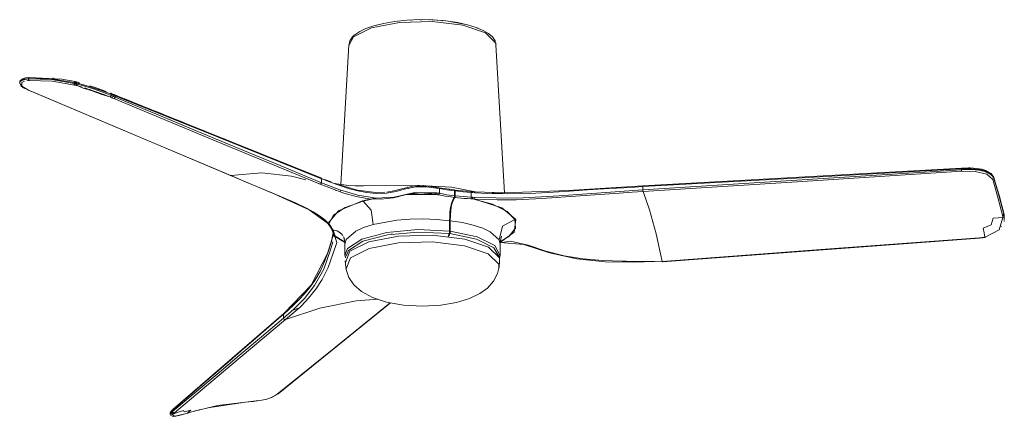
# Model space of a CAD drawing. Header units: millimetres. Extents: x 5898 to 10071, y 1372 to 7072.
# Tile 3 of 5: x 7680 to 8441, y 3897 to 4203. Entities that reach past the tile are written whole.
import ezdxf

# ---------------------------------------------------------------- set-up
doc = ezdxf.new("R2010")
doc.units = ezdxf.units.MM
doc.layers.add('Aparatos eléctricos', color=7, linetype='Continuous', lineweight=9)

# ---------------------------------------------------------------- blocks, each defined once
blk = doc.blocks.new('33832 - 33832 MINI PUNT TUB S White fan with DC motor-698884-00 Isometrico PDF')
at = {"color": 254, "lineweight": 9, "true_color": 0xcccccc}
for p, q in [((1770.93, 4154.97), (1770.93, 4154.52)), ((1777.77, 4157.61), (1772.88, 4156.65)), ((1778.26, 4156.39), (1776.34, 4156.19)), ((1777.77, 4157.61), (1777.77, 4158.05)), ((1777.77, 4157.61), (1777.86, 4156.86)), ((1777.86, 4156.86), (1778.26, 4156.39)), ((1796.47, 4158.31), (1797.17, 4158.24)), ((1812.93, 4154.1), (1812.93, 4154.77)), ((1813.58, 4153.96), (1813.55, 4153.21)), ((1813.58, 4154.64), (1813.58, 4153.96)), ((1813.79, 4155.5), (1813.86, 4155.48)), ((1814.69, 4154.39), (1814.69, 4153.7)), ((1771.73, 4153.35), (1771.94, 4153.14)), ((1777.16, 4149.15), (1777.34, 4149.04)), ((1777.34, 4149.04), (1933.69, 4082.87)), ((1777.34, 4149.04), (1777.69, 4149)), ((1813.55, 4153.21), (1813.9, 4152.75)), ((1815.34, 4152.4), (1819.15, 4151.33)), ((1821.14, 4150.71), (1823.33, 4149.99)), ((1824.47, 4149.61), (1827.77, 4148.48)), ((1824.71, 4151.66), (1831.62, 4149.41)), ((1827.77, 4148.47), (1836.62, 4145.22)), ((1833.58, 4145.91), (1830.53, 4147.1)), ((1831.71, 4149.39), (1832.58, 4149.09)), ((1841.18, 4146.52), (1841.34, 4146.47)), ((1841.29, 4146.49), (1841.27, 4146.5)), ((1841.31, 4146.48), (1841.29, 4146.49)), ((1841.36, 4146.46), (1842.77, 4145.9)), ((1836.95, 4145.09), (1839.05, 4144.27)), ((1838.92, 4145.86), (1841.54, 4144.86)), ((1839.29, 4144.17), (1840.46, 4143.7)), ((1841.59, 4145.81), (1841.59, 4144.84)), ((1842.76, 4145.91), (1842.77, 4145.9)), ((1842.77, 4145.9), (1844.27, 4145.31)), ((1843.12, 4145.2), (1843.12, 4144.21)), ((1843.52, 4145.61), (1843.9, 4145.45)), ((1844.25, 4145.31), (1844.27, 4145.31)), ((1844.27, 4145.31), (2003.7, 4081.04)), ((1846.25, 4144.51), (1844.35, 4145.27)), ((1844.67, 4144.59), (1844.67, 4143.58)), ((1849.32, 4143.27), (1849.22, 4143.31)), ((1858.25, 4139.67), (1852.25, 4142.09)), ((1872.49, 4133.93), (1869.09, 4135.3)), ((1898.21, 4123.56), (1892.22, 4125.98)), ((1914.17, 4117.13), (1910.18, 4118.74)), ((1924.14, 4113.11), (1922.15, 4113.92)), ((1930.12, 4110.7), (1926.13, 4112.31)), ((1956, 4100.27), (1950.03, 4102.68)), ((1963.95, 4097.06), (1961.97, 4097.86)), ((1969.92, 4094.66), (1965.94, 4096.26)), ((1981.84, 4089.85), (1977.07, 4091.78)), ((1995.74, 4084.25), (1989.79, 4086.65)), ((2498.73, 4088.6), (2252.49, 4074.93)), ((2498.63, 4087.92), (2498.64, 4088.21)), ((2498.63, 4087.36), (2498.68, 4086.62)), ((2498.64, 4088.21), (2498.66, 4088.43)), ((2506.32, 4088.02), (2498.65, 4087.92)), ((2498.65, 4087.37), (2498.65, 4087.92)), ((2506.28, 4087.51), (2498.65, 4087.37)), ((2498.66, 4088.43), (2498.69, 4088.56)), ((2498.68, 4086.62), (2498.79, 4086.11)), ((2498.69, 4088.56), (2498.73, 4088.6)), ((2498.73, 4088.6), (2498.74, 4088.59)), ((2509.14, 4086.08), (2498.79, 4086.11)), ((2503.91, 4088.71), (2505.03, 4088.69)), ((2512.09, 4087.01), (2506.28, 4087.51)), ((2512.15, 4087.47), (2506.32, 4088.02)), ((2518.12, 4083.98), (2509.14, 4086.08)), ((2516.78, 4086.37), (2512.15, 4087.47)), ((1934.05, 4082.84), (1933.52, 4082.98)), ((2003.77, 4081.01), (2003.68, 4081.04)), ((2003.69, 4081.04), (2003.85, 4080.98)), ((2003.87, 4080.97), (2003.87, 4080.97)), ((2003.93, 4080.94), (2004.26, 4080.25)), ((2004.1, 4080.32), (2004.1, 4077.28)), ((2004.26, 4080.25), (2011.65, 4077.37)), ((2006.52, 4079.91), (2011.5, 4077.99)), ((2522.7, 4079.68), (2518.13, 4083.98)), ((2522.04, 4083.1), (2520.86, 4084.02)), ((2521.4, 4083.95), (2521.58, 4083.74)), ((2523.66, 4081.31), (2531.24, 4053.8)), ((2523.7, 4081.05), (2523.66, 4081.31)), ((2523.71, 4080.61), (2523.71, 4081.05)), ((2001.6, 4076.63), (2002.96, 4076.14)), ((2015.51, 4071.22), (2014.63, 4071.47)), ((2070.61, 4073.74), (2070.81, 4073.75)), ((2071.23, 4072.91), (2071.09, 4072.9)), ((2074.16, 4073.57), (2074.53, 4073.59)), ((2075.62, 4073.95), (2075.84, 4073.95)), ((2082.68, 4075.1), (2092.5, 4073.87)), ((2092.5, 4073.87), (2092.31, 4073.83)), ((2092.5, 4073.87), (2094.89, 4073.44)), ((2094.76, 4073.42), (2094.89, 4073.44)), ((2094.89, 4073.44), (2106.76, 4071.71)), ((2095.19, 4069.1), (2095.19, 4072.75)), ((2102.87, 4072.33), (2102.98, 4072.14)), ((2103.44, 4072.08), (2103.33, 4072.27)), ((2107.11, 4071.6), (2106.94, 4071.46)), ((2107, 4071.02), (2107, 4067.13)), ((2107.47, 4067.08), (2107.47, 4070.96)), ((2119.61, 4070.42), (2119.54, 4070.37)), ((2119.61, 4070.42), (2122.32, 4070.22)), ((2122.32, 4070.22), (2122.25, 4070.17)), ((2252.43, 4074.26), (2252.43, 4074.54)), ((2252.43, 4071.69), (2252.43, 4074.26)), ((2252.49, 4074.93), (2252.5, 4074.93)), ((2036.28, 4063.15), (2046.12, 4065.36)), ((2069.32, 4068.29), (2092.24, 4068.33)), ((2093.73, 4068.05), (2094.06, 4068.53)), ((2094.06, 4068.53), (2094.21, 4069.28)), ((2119.78, 4066.09), (2119.77, 4069.74)), ((2135.92, 4069.49), (2144.1, 4069.33)), ((2527.99, 4066.66), (2531.25, 4053.63)), ((2062.23, 4048.22), (2044.13, 4044.92)), ((2072.32, 4049.03), (2062.23, 4048.22)), ((2082.71, 4049.24), (2072.32, 4049.03)), ((2093.08, 4048.85), (2082.71, 4049.24)), ((2103.13, 4047.86), (2093.08, 4048.85)), ((2103.13, 4039.83), (2103.13, 4047.86)), ((2103.6, 4039.78), (2103.59, 4047.81)), ((2112.96, 4046.41), (2103.59, 4047.81)), ((2531.2, 4050.47), (2531.29, 4050.53)), ((2531.25, 4053.63), (2531.24, 4053.8)), ((2531.26, 4052.95), (2531.25, 4053.63)), ((2531.29, 4050.53), (2531.61, 4051.07)), ((2531.38, 4053.06), (2531.38, 4052.38)), ((2531.57, 4052.08), (2531.57, 4051.38)), ((2531.61, 4051.06), (2531.6, 4048.12)), ((2531.64, 4050.85), (2531.68, 4050.63)), ((2531.68, 4050.63), (2531.65, 4049.4)), ((2531.69, 4049.63), (2531.69, 4050.39)), ((2009.06, 4045.82), (2008.57, 4046.35)), ((2008.61, 4046.31), (2009.28, 4046.1)), ((2009.37, 4045.47), (2009.06, 4045.82)), ((2009.12, 4045.76), (2009.79, 4045.55)), ((2009.37, 4045.47), (2012.14, 4041.3)), ((2013.43, 4037.47), (2012.22, 4041.14)), ((2030.6, 4039.74), (2023.23, 4033.3)), ((2036.68, 4042.53), (2030.6, 4039.74)), ((2044.13, 4044.92), (2036.68, 4042.53)), ((2121.4, 4044.5), (2112.96, 4046.41)), ((2128.66, 4042.13), (2121.4, 4044.5)), ((2134.51, 4039.37), (2128.66, 4042.13)), ((2529.53, 4043.46), (2529.34, 4043.19)), ((2012.96, 4039.55), (2013.42, 4037.58)), ((2013.47, 4037.16), (2013.46, 4037.23)), ((2013.49, 4036.69), (2013.49, 4036.43)), ((2021.93, 4031.67), (2014.46, 4036.29)), ((2021.95, 4031.31), (2014.49, 4035.75)), ((2020.52, 4036.58), (2019.39, 4037.94)), ((2021.14, 4035.54), (2021.35, 4035.32)), ((2021.92, 4033.75), (2021.58, 4034.62)), ((2023.23, 4033.3), (2022.17, 4029.85)), ((2102.82, 4038), (2101.98, 4035.75)), ((2102.45, 4035.7), (2103.29, 4037.94)), ((2141.37, 4033.02), (2134.51, 4039.37)), ((2142.16, 4029.84), (2141.37, 4033.02)), ((2512.61, 4034.28), (2267.5, 4016.12)), ((2512.61, 4034.28), (2512.48, 4034.58)), ((2514.84, 4034.53), (2512.61, 4034.28)), ((2512.64, 4034.3), (2512.61, 4034.28)), ((2514.84, 4034.53), (2514.63, 4034.82)), ((2514.84, 4034.53), (2516.93, 4034.84)), ((2514.88, 4034.55), (2514.84, 4034.53)), ((2516.8, 4035.13), (2517.04, 4034.86)), ((2517.04, 4034.86), (2517.08, 4034.89)), ((2022.17, 4029.85), (2022.16, 4029.54)), ((2022.16, 4029.54), (2022.17, 4021.43)), ((2142.17, 4021.52), (2142.16, 4029.84)), ((2142.16, 4029.62), (2142.16, 4029.84)), ((2022.17, 4021.43), (2022.68, 4019.11)), ((2142.17, 4021.52), (2141.55, 4018.71)), ((2267.36, 4016.43), (2267.51, 4016.13)), ((1970.56, 3913.87), (2057.39, 3984.34)), ((1974.91, 3975.6), (1978.98, 3979.19)), ((1978.99, 3979.19), (1982.28, 3982.22)), ((1987.18, 3980.61), (1981.88, 3978.8)), ((1889.42, 3901.97), (1975.12, 3976.17)), ((1974.81, 3975.52), (1974.81, 3972.47)), ((1975.32, 3976.33), (1974.91, 3975.6)), ((1975.32, 3976.3), (1974.96, 3975.98)), ((1965.21, 3911.03), (1969.96, 3913.69)), ((1970.59, 3913.9), (1969.96, 3913.69)), ((1945.37, 3907.51), (1916.41, 3903.13)), ((1945.37, 3907.51), (1945.47, 3907.55)), ((1945.47, 3907.55), (1955.7, 3908.67)), ((1887.22, 3898.93), (1887.22, 3898.01)), ((1887.87, 3900.09), (1887.87, 3899.12)), ((1887.91, 3900.13), (1887.89, 3900.11)), ((1887.91, 3900.13), (1888.06, 3900.61)), ((1888.17, 3900.74), (1888.32, 3900.87)), ((1888.18, 3900.76), (1888.69, 3901.28)), ((1888.42, 3900.66), (1888.42, 3899.67)), ((1888.81, 3901.08), (1888.67, 3901.03)), ((1888.69, 3901.28), (1889.42, 3901.97)), ((1889.23, 3898.12), (1888.87, 3898.05)), ((1888.93, 3897.75), (1889.23, 3898.12)), ((1888.97, 3901.48), (1889.26, 3901.76)), ((1889.31, 3898.27), (1888.97, 3898.27)), ((1889.11, 3901.31), (1889.11, 3900.3)), ((1890.12, 3898.98), (1889.81, 3898.69)), ((1890.47, 3899.29), (1890.12, 3898.98)), ((1900.57, 3899.06), (1900.49, 3899.02)), ((1902.17, 3899.5), (1900.9, 3899.14)), ((1910.73, 3901.76), (1902.92, 3899.72))]:
    blk.add_line(p, q, dxfattribs=at)
for points in [[(1778.36, 4158.79, 0), (1775.29, 4158.42, 0), (1773.21, 4157.78, 0), (1771.07, 4155.76, 0), (1770.93, 4154.96, 0)], [(1777.34, 4149.04, 0), (1773.94, 4150.73, 0), (1772.11, 4152.12, 0), (1770.93, 4154.49, 0)], [(1777.77, 4158.05, 0), (1772.89, 4157.07, 0), (1771.12, 4155.7, 0), (1771.12, 4154.19, 0)], [(1772.87, 4156.65, 0), (1771.12, 4155.24, 0), (1771.13, 4153.7, 0)], [(1774.73, 4155.87, 0), (1772.62, 4154.91, 0), (1772.68, 4151.98, 0), (1777.69, 4149, 0)], [(1777.77, 4158.05, 0), (1777.85, 4158.34, 0), (1777.97, 4158.57, 0), (1778.14, 4158.73, 0), (1778.34, 4158.79, 0), (1778.36, 4158.79, 0)], [(1777.77, 4158.05, 0), (1795.62, 4157.6, 0), (1812.93, 4154.77, 0)], [(1812.93, 4154.1, 0), (1795.63, 4157.04, 0), (1777.77, 4157.61, 0)], [(1813.27, 4152.89, 0), (1796.04, 4155.83, 0), (1778.26, 4156.39, 0)], [(1778.36, 4158.79, 0), (1803.48, 4157.43, 0), (1813.79, 4155.5, 0)], [(1812.93, 4154.1, 0), (1812.91, 4153.35, 0), (1813.27, 4152.89, 0)], [(1812.93, 4154.77, 0), (1813.32, 4155.38, 0), (1813.79, 4155.5, 0)], [(1813.58, 4154.64, 0), (1813.45, 4154.67, 0), (1813.32, 4154.69, 0), (1813.19, 4154.72, 0), (1813.06, 4154.75, 0), (1812.93, 4154.77, 0)], [(1813.58, 4153.96, 0), (1813.45, 4153.99, 0), (1813.32, 4154.01, 0), (1813.19, 4154.04, 0), (1813.06, 4154.07, 0), (1812.93, 4154.1, 0)], [(1813.58, 4154.64, 0), (1813.7, 4154.91, 0), (1813.87, 4155.15, 0), (1814.07, 4155.3, 0), (1814.29, 4155.36, 0), (1814.42, 4155.35, 0)], [(1814.69, 4154.39, 0), (1814.48, 4154.44, 0), (1814.26, 4154.49, 0), (1814.04, 4154.54, 0), (1813.81, 4154.59, 0), (1813.58, 4154.64, 0)], [(1813.58, 4153.96, 0), (1813.81, 4153.9, 0), (1814.03, 4153.85, 0), (1814.25, 4153.8, 0), (1814.47, 4153.75, 0), (1814.69, 4153.7, 0)], [(1813.86, 4155.48, 0), (1814.17, 4155.41, 0), (1814.3, 4155.38, 0)], [(1814.6, 4155.31, 0), (1814.71, 4155.28, 0), (1814.82, 4155.26, 0), (1814.93, 4155.23, 0), (1815.04, 4155.21, 0), (1815.15, 4155.18, 0), (1815.26, 4155.16, 0), (1815.37, 4155.13, 0), (1815.48, 4155.11, 0), (1815.59, 4155.08, 0)], [(1814.69, 4154.39, 0), (1814.78, 4154.59, 0), (1814.88, 4154.77, 0), (1815.01, 4154.92, 0), (1815.15, 4155.03, 0), (1815.3, 4155.09, 0), (1815.45, 4155.11, 0), (1815.59, 4155.08, 0)], [(1816.44, 4153.99, 0), (1816.1, 4154.07, 0), (1815.76, 4154.15, 0), (1815.41, 4154.24, 0), (1815.05, 4154.32, 0), (1814.69, 4154.39, 0)], [(1815.59, 4155.08, 0), (1816.4, 4154.88, 0), (1817.07, 4154.71, 0)], [(1816.89, 4154.62, 0), (1816.72, 4154.48, 0), (1816.56, 4154.26, 0), (1816.44, 4153.99, 0)], [(1816.44, 4153.99, 0), (1819.53, 4153.19, 0), (1824.7, 4151.66, 0)], [(1817.25, 4154.66, 0), (1817.07, 4154.69, 0), (1816.89, 4154.62, 0)], [(1777.69, 4149, 0), (1855.87, 4115.92, 0), (1934.05, 4082.84, 0)], [(1813.9, 4152.75, 0), (1813.58, 4152.82, 0), (1813.27, 4152.89, 0)], [(1814.99, 4152.49, 0), (1814.44, 4152.62, 0), (1813.9, 4152.75, 0)], [(1814.85, 4152.57, 0), (1814.75, 4152.7, 0), (1814.68, 4152.86, 0), (1814.63, 4153.05, 0), (1814.62, 4153.26, 0), (1814.63, 4153.48, 0), (1814.69, 4153.7, 0)], [(1814.69, 4153.7, 0), (1814.77, 4153.68, 0), (1814.85, 4153.67, 0), (1814.92, 4153.65, 0), (1815, 4153.63, 0), (1815.07, 4153.62, 0)], [(1815.34, 4152.4, 0), (1815.16, 4152.44, 0), (1814.99, 4152.49, 0)], [(1815.34, 4152.4, 0), (1815.02, 4152.87, 0), (1815.07, 4153.62, 0)], [(1815.07, 4153.62, 0), (1819.48, 4152.42, 0), (1827.11, 4150.13, 0), (1834.35, 4147.6, 0), (1838.9, 4145.87, 0)], [(1820.09, 4150.42, 0), (1817.71, 4151.41, 0), (1815.34, 4152.4, 0)], [(1830.24, 4147.2, 0), (1826.88, 4148.4, 0), (1820.09, 4150.42, 0)], [(1837.62, 4147.91, 0), (1829.27, 4150.91, 0), (1825.03, 4152.33, 0)], [(1832.58, 4149.09, 0), (1838.19, 4147.11, 0), (1841.58, 4145.81, 0)], [(1841.27, 4146.5, 0), (1841.22, 4146.5, 0), (1841.19, 4146.45, 0), (1841.28, 4146.27, 0)], [(1841.29, 4146.27, 0), (1841.47, 4146.06, 0), (1841.59, 4145.81, 0)], [(1841.7, 4145.77, 0), (1841.58, 4146.22, 0), (1841.31, 4146.48, 0)], [(1841.34, 4146.47, 0), (1842.05, 4146.19, 0), (1842.76, 4145.91, 0)], [(1840.5, 4143.68, 0), (1837.05, 4144.84, 0), (1833.58, 4145.91, 0)], [(1840.46, 4143.7, 0), (1841.13, 4143.97, 0), (1841.5, 4144.87, 0)], [(1842.05, 4143.05, 0), (1841.28, 4143.37, 0), (1840.5, 4143.68, 0)], [(1841.59, 4144.84, 0), (1841.55, 4144.6, 0), (1841.47, 4144.36, 0), (1841.36, 4144.13, 0), (1841.21, 4143.94, 0), (1841.05, 4143.79, 0), (1840.87, 4143.69, 0), (1840.7, 4143.65, 0), (1840.54, 4143.67, 0)], [(1841.7, 4145.77, 0), (1841.64, 4145.79, 0), (1841.59, 4145.81, 0)], [(1843.12, 4144.21, 0), (1842.35, 4144.53, 0), (1841.59, 4144.84, 0)], [(1843.12, 4145.2, 0), (1842.41, 4145.48, 0), (1841.7, 4145.77, 0)], [(1843.12, 4144.21, 0), (1842.74, 4143.31, 0), (1842.05, 4143.05, 0)], [(1843.54, 4142.43, 0), (1842.82, 4142.73, 0), (1842.05, 4143.05, 0)], [(1842.77, 4145.9, 0), (1843.02, 4145.65, 0), (1843.12, 4145.2, 0)], [(1843.12, 4145.2, 0), (1843.44, 4145.08, 0), (1843.76, 4144.95, 0), (1844.07, 4144.83, 0), (1844.37, 4144.71, 0), (1844.67, 4144.59, 0)], [(1843.12, 4144.21, 0), (1843.44, 4144.08, 0), (1843.76, 4143.95, 0), (1844.07, 4143.83, 0), (1844.37, 4143.7, 0), (1844.67, 4143.58, 0)], [(1844.67, 4143.58, 0), (1844.29, 4142.68, 0), (1843.54, 4142.43, 0)], [(1843.54, 4142.43, 0), (1923.25, 4109.29, 0), (2002.96, 4076.14, 0)], [(1844.27, 4145.31, 0), (1844.55, 4145.04, 0), (1844.67, 4144.59, 0)], [(1844.67, 4144.59, 0), (1924.38, 4112.46, 0), (2004.1, 4080.32, 0)], [(1844.67, 4143.58, 0), (1876.57, 4130.31, 0), (1908.46, 4117.05, 0), (1940.35, 4103.79, 0), (1972.23, 4090.53, 0), (2004.1, 4077.28, 0)], [(1882.24, 4130, 0), (1876.25, 4132.42, 0), (1875.79, 4132.6, 0)], [(1940.92, 4106.35, 0), (1940.08, 4106.69, 0), (1937.28, 4107.82, 0)], [(2252.43, 4074.26, 0), (2375.54, 4081.1, 0), (2498.64, 4087.92, 0)], [(2498.65, 4087.37, 0), (2449.31, 4084.23, 0), (2400.02, 4081.09, 0), (2350.79, 4077.95, 0), (2301.59, 4074.82, 0), (2252.43, 4071.69, 0)], [(2498.79, 4086.11, 0), (2375.69, 4078.28, 0), (2252.6, 4070.43, 0)], [(2498.73, 4088.6, 0), (2505.3, 4088.72, 0), (2510.39, 4088.36, 0), (2514.34, 4087.66, 0), (2517.44, 4086.7, 0), (2521.53, 4084.38, 0), (2523.66, 4081.31, 0)], [(2520.84, 4084.04, 0), (2516.73, 4085.94, 0), (2512.1, 4087.01, 0)], [(2523.71, 4081.05, 0), (2520.86, 4084.43, 0), (2516.78, 4086.37, 0)], [(2008.57, 4046.35, 0), (1994.6, 4056.29, 0), (1968.1, 4068.32, 0), (1933.69, 4082.87, 0)], [(1934.05, 4082.84, 0), (1957.97, 4085.07, 0), (1980.96, 4082.3, 0), (1992.12, 4079.63, 0)], [(1934.05, 4082.84, 0), (1939.44, 4080.56, 0), (1945.93, 4077.82, 0), (1965.24, 4069.66, 0), (1983.96, 4061.61, 0), (1993.05, 4057.28, 0)], [(2003.68, 4081.04, 0), (2003.98, 4080.77, 0), (2004.1, 4080.32, 0)], [(2004.27, 4080.25, 0), (2004.23, 4080.26, 0), (2004.2, 4080.28, 0), (2004.17, 4080.29, 0), (2004.13, 4080.31, 0), (2004.1, 4080.32, 0)], [(2523.71, 4080.61, 0), (2523.4, 4079.98, 0), (2522.7, 4079.68, 0)], [(2530.22, 4052.15, 0), (2526.52, 4066.91, 0), (2522.7, 4079.68, 0)], [(2523.66, 4081.31, 0), (2523.66, 4081.32, 0), (2523.53, 4081.56, 0)], [(2523.71, 4081.05, 0), (2527.54, 4068.34, 0), (2527.99, 4066.66, 0)], [(2531.26, 4052.95, 0), (2527.54, 4067.78, 0), (2523.71, 4080.61, 0)], [(2002.96, 4076.14, 0), (2003.66, 4076.32, 0), (2004.1, 4077.28, 0)], [(2092.24, 4068.33, 0), (2080.48, 4069.45, 0), (2069.86, 4068.07, 0), (2059.76, 4065.61, 0), (2050.07, 4064.5, 0), (2040.74, 4064.9, 0), (2030.88, 4066.62, 0), (2021.39, 4069.24, 0), (2019.41, 4069.88, 0), (2002.96, 4076.14, 0)], [(2092.74, 4069.56, 0), (2075, 4069.52, 0), (2060.36, 4066, 0), (2046.27, 4065.3, 0), (2032.27, 4067.54, 0), (2018.28, 4071.77, 0), (2004.1, 4077.28, 0)], [(2011.65, 4077.37, 0), (2017.41, 4075.29, 0), (2025.87, 4072.6, 0), (2032.31, 4070.96, 0), (2039.01, 4069.71, 0), (2046.35, 4069.02, 0), (2054.25, 4069.25, 0), (2061.79, 4070.57, 0), (2068.09, 4072.26, 0), (2076.66, 4074.12, 0), (2085.43, 4074.22, 0), (2092.81, 4073.17, 0)], [(2083.07, 4075.08, 0), (2036.61, 4074.91, 0), (2030.09, 4074.89, 0), (2025.1, 4075.15, 0), (2015.83, 4076.49, 0), (2014.7, 4076.73, 0), (2015.02, 4076.71, 0)], [(2018.05, 4075.65, 0), (2032.06, 4071.65, 0), (2046.07, 4069.76, 0), (2053.07, 4069.95, 0)], [(2054.55, 4070.1, 0), (2060.1, 4071.02, 0), (2074.69, 4074.64, 0), (2086.08, 4074.85, 0)], [(2092.81, 4073.17, 0), (2092.66, 4073.76, 0), (2092.5, 4073.87, 0)], [(2095.19, 4072.75, 0), (2093.99, 4072.96, 0), (2092.81, 4073.17, 0)], [(2094.89, 4073.44, 0), (2095.05, 4073.33, 0), (2095.19, 4072.75, 0)], [(2107, 4071.02, 0), (2101.02, 4071.83, 0), (2095.19, 4072.75, 0)], [(2106.75, 4071.71, 0), (2106.85, 4071.66, 0), (2106.93, 4071.52, 0), (2106.98, 4071.3, 0), (2107, 4071.02, 0)], [(2107.47, 4070.96, 0), (2107.45, 4071.24, 0), (2107.4, 4071.46, 0), (2107.32, 4071.6, 0), (2107.22, 4071.65, 0), (2107.11, 4071.6, 0)], [(2119.61, 4070.42, 0), (2113.18, 4070.99, 0), (2110.01, 4071.33, 0), (2107.23, 4071.65, 0)], [(2119.77, 4069.74, 0), (2113.56, 4070.29, 0), (2107.47, 4070.96, 0)], [(2119.77, 4069.74, 0), (2119.7, 4070.32, 0), (2119.61, 4070.42, 0)], [(2122.32, 4070.22, 0), (2145.17, 4069.39, 0), (2194.74, 4071.4, 0), (2252.49, 4074.93, 0)], [(2122.46, 4069.54, 0), (2122.4, 4070.12, 0), (2122.32, 4070.22, 0)], [(2252.6, 4070.43, 0), (2244.13, 4069.88, 0), (2233.98, 4069.2, 0), (2203.91, 4067.08, 0), (2174.48, 4065.05, 0), (2154.64, 4064.15, 0), (2139.94, 4064.02, 0), (2129.68, 4064.27, 0), (2122.34, 4064.65, 0)], [(2252.43, 4074.26, 0), (2246.31, 4073.91, 0), (2237.82, 4073.42, 0), (2226.42, 4072.73, 0), (2209.7, 4071.68, 0), (2195.81, 4070.81, 0), (2183.43, 4070.04, 0), (2169.83, 4069.3, 0), (2158.21, 4068.87, 0), (2147.51, 4068.72, 0), (2132.54, 4068.99, 0), (2122.46, 4069.54, 0)], [(2252.43, 4071.69, 0), (2220.08, 4069.5, 0), (2187.75, 4067.2, 0), (2155.2, 4065.44, 0), (2122.54, 4065.91, 0)], [(2252.43, 4074.54, 0), (2252.44, 4074.76, 0), (2252.46, 4074.89, 0), (2252.49, 4074.93, 0)], [(2252.6, 4070.43, 0), (2252.48, 4070.94, 0), (2252.43, 4071.69, 0)], [(2252.6, 4070.43, 0), (2257.67, 4056.28, 0), (2262.6, 4037.71, 0), (2267.36, 4016.43, 0)], [(2009.28, 4046.1, 0), (2017.13, 4055.66, 0), (2035.89, 4063.32, 0), (2045.23, 4065.44, 0)], [(2036.28, 4063.15, 0), (2022.5, 4058.23, 0), (2013.43, 4052.2, 0), (2009.79, 4045.55, 0)], [(2044.13, 4044.92, 0), (2042.5, 4056.14, 0), (2036.28, 4063.15, 0)], [(2068.04, 4068.01, 0), (2073.36, 4068.27, 0), (2093.73, 4068.05, 0)], [(2092.24, 4068.33, 0), (2092.39, 4068.47, 0), (2092.53, 4068.67, 0), (2092.64, 4068.94, 0), (2092.71, 4069.25, 0), (2092.74, 4069.56, 0)], [(2093.73, 4068.05, 0), (2092.98, 4068.19, 0), (2092.24, 4068.33, 0)], [(2092.74, 4069.56, 0), (2093.47, 4069.42, 0), (2094.21, 4069.28, 0)], [(2093.73, 4068.05, 0), (2093.93, 4068.02, 0), (2094.13, 4067.98, 0), (2094.33, 4067.95, 0), (2094.53, 4067.91, 0), (2094.73, 4067.88, 0)], [(2094.21, 4069.28, 0), (2094.7, 4069.19, 0), (2095.19, 4069.1, 0)], [(2094.73, 4067.88, 0), (2095.05, 4068.36, 0), (2095.19, 4069.1, 0)], [(2106.7, 4065.93, 0), (2104.37, 4066.26, 0), (2102.02, 4066.62, 0), (2099.67, 4067.01, 0), (2097.27, 4067.42, 0), (2094.73, 4067.88, 0)], [(2107, 4067.13, 0), (2101.02, 4068.05, 0), (2095.19, 4069.1, 0)], [(2103.13, 4047.86, 0), (2103.19, 4051.27, 0), (2103.39, 4054.62, 0), (2103.81, 4058.05, 0), (2104.52, 4061.31, 0), (2105.52, 4064.03, 0), (2106.7, 4065.93, 0)], [(2103.59, 4047.81, 0), (2103.69, 4052.03, 0), (2104.01, 4056.06, 0), (2104.67, 4060.02, 0), (2105.77, 4063.49, 0), (2107.17, 4065.88, 0)], [(2106.7, 4065.94, 0), (2106.79, 4066.1, 0), (2106.88, 4066.31, 0), (2106.94, 4066.57, 0), (2106.99, 4066.85, 0), (2107, 4067.13, 0)], [(2107.17, 4065.88, 0), (2107.26, 4066.04, 0), (2107.35, 4066.26, 0), (2107.41, 4066.52, 0), (2107.45, 4066.8, 0), (2107.47, 4067.08, 0)], [(2119.56, 4064.84, 0), (2116.97, 4065.02, 0), (2114.46, 4065.2, 0), (2112, 4065.4, 0), (2109.58, 4065.62, 0), (2107.17, 4065.88, 0)], [(2119.78, 4066.09, 0), (2113.57, 4066.51, 0), (2107.47, 4067.08, 0)], [(2119.56, 4064.84, 0), (2119.72, 4065.34, 0), (2119.78, 4066.09, 0)], [(2120.66, 4064.76, 0), (2120.44, 4064.77, 0), (2120.22, 4064.79, 0), (2120, 4064.81, 0), (2119.78, 4064.82, 0), (2119.56, 4064.84, 0)], [(2122.46, 4069.54, 0), (2121.12, 4069.64, 0), (2119.77, 4069.74, 0)], [(2120.87, 4066.02, 0), (2120.32, 4066.06, 0), (2119.78, 4066.09, 0)], [(2120.87, 4066.02, 0), (2120.81, 4065.26, 0), (2120.66, 4064.76, 0)], [(2153.55, 4048.81, 0), (2147.46, 4055.12, 0), (2136.19, 4060.58, 0), (2120.66, 4064.76, 0)], [(2120.66, 4064.76, 0), (2121.5, 4064.7, 0), (2122.34, 4064.65, 0)], [(2122.54, 4065.91, 0), (2121.71, 4065.97, 0), (2120.87, 4066.02, 0)], [(2122.54, 4065.91, 0), (2122.49, 4065.15, 0), (2122.34, 4064.65, 0)], [(2122.34, 4064.65, 0), (2143.4, 4057.88, 0), (2154.18, 4048.84, 0), (2152.88, 4039.04, 0), (2142.31, 4031.32, 0)], [(1993.06, 4057.28, 0), (1995.46, 4056.01, 0), (1997.61, 4054.81, 0)], [(1997.65, 4054.78, 0), (2002.63, 4051.65, 0), (2006.79, 4048.46, 0), (2009.28, 4046.1, 0)], [(2141.37, 4033.02, 0), (2143.88, 4043.74, 0), (2153.55, 4048.81, 0)], [(2153.55, 4048.81, 0), (2154, 4042.14, 0), (2148.76, 4035.64, 0), (2142.35, 4031.69, 0)], [(2515.3, 4042.1, 0), (2521.65, 4044.79, 0), (2523.17, 4049.79, 0)], [(2530.56, 4050.29, 0), (2527.72, 4040.94, 0), (2516.79, 4035.15, 0)], [(2523.17, 4049.79, 0), (2526.87, 4050.04, 0), (2530.56, 4050.29, 0)], [(2531.26, 4052.95, 0), (2530.93, 4052.41, 0), (2530.22, 4052.15, 0)], [(2530.34, 4051.58, 0), (2530.28, 4051.86, 0), (2530.22, 4052.15, 0)], [(2531.38, 4052.38, 0), (2531.06, 4051.83, 0), (2530.34, 4051.58, 0)], [(2530.52, 4050.6, 0), (2530.43, 4051.09, 0), (2530.34, 4051.58, 0)], [(2530.52, 4050.6, 0), (2530.74, 4050.63, 0), (2530.96, 4050.7, 0), (2531.15, 4050.79, 0), (2531.32, 4050.91, 0), (2531.44, 4051.06, 0), (2531.53, 4051.23, 0), (2531.57, 4051.38, 0)], [(2530.56, 4050.29, 0), (2530.54, 4050.44, 0), (2530.52, 4050.6, 0)], [(2531.57, 4052.08, 0), (2531.55, 4052.23, 0), (2531.48, 4052.39, 0), (2531.38, 4052.53, 0), (2531.23, 4052.64, 0)], [(2531.38, 4053.06, 0), (2531.34, 4053.28, 0), (2531.26, 4053.44, 0)], [(2531.38, 4052.38, 0), (2531.36, 4052.49, 0), (2531.33, 4052.61, 0), (2531.31, 4052.72, 0), (2531.28, 4052.84, 0), (2531.26, 4052.95, 0)], [(2531.38, 4053.06, 0), (2531.36, 4053.17, 0), (2531.33, 4053.29, 0), (2531.31, 4053.4, 0), (2531.28, 4053.52, 0)], [(2531.37, 4053.19, 0), (2531.52, 4052.42, 0), (2531.56, 4052.2, 0)], [(2531.57, 4052.08, 0), (2531.53, 4052.27, 0), (2531.49, 4052.46, 0), (2531.46, 4052.65, 0), (2531.42, 4052.85, 0), (2531.38, 4053.06, 0)], [(2531.38, 4052.38, 0), (2531.42, 4052.17, 0), (2531.46, 4051.97, 0), (2531.49, 4051.78, 0), (2531.53, 4051.58, 0), (2531.57, 4051.38, 0)], [(2531.53, 4047.63, 0), (2531.49, 4047.44, 0), (2531.49, 4047.4, 0)], [(2531.68, 4050.63, 0), (2531.68, 4050.9, 0), (2531.66, 4051.18, 0), (2531.64, 4051.48, 0), (2531.61, 4051.78, 0), (2531.57, 4052.08, 0)], [(2531.57, 4051.38, 0), (2531.58, 4051.32, 0), (2531.58, 4051.26, 0), (2531.59, 4051.19, 0), (2531.6, 4051.13, 0), (2531.61, 4051.06, 0)], [(2009.79, 4045.55, 0), (2009.54, 4045.83, 0), (2009.28, 4046.1, 0)], [(2010.1, 4045.18, 0), (2009.44, 4045.4, 0), (2009.37, 4045.47, 0)], [(2009.79, 4045.55, 0), (2009.85, 4045.48, 0), (2009.92, 4045.4, 0)], [(2009.98, 4045.33, 0), (2010.04, 4045.26, 0), (2010.1, 4045.18, 0)], [(2010.1, 4045.18, 0), (2010.78, 4044.3, 0), (2011.4, 4043.41, 0), (2011.95, 4042.53, 0), (2012.45, 4041.66, 0), (2012.89, 4040.81, 0)], [(2012.89, 4040.81, 0), (2012.62, 4040.87, 0), (2012.39, 4041, 0), (2012.2, 4041.2, 0)], [(2012.97, 4040.65, 0), (2012.7, 4040.71, 0), (2012.47, 4040.84, 0), (2012.28, 4041.04, 0), (2012.22, 4041.14, 0)], [(2019.87, 4037.49, 0), (2016.79, 4039.84, 0), (2012.89, 4040.81, 0)], [(2018.41, 4038.78, 0), (2016.26, 4039.94, 0), (2012.97, 4040.65, 0)], [(2012.97, 4040.65, 0), (2013.35, 4039.87, 0), (2013.68, 4039.09, 0), (2013.97, 4038.32, 0), (2014.21, 4037.52, 0), (2014.4, 4036.64, 0)], [(2103.13, 4039.83, 0), (2078.55, 4041.01, 0), (2054.6, 4038.84, 0), (2035.37, 4033.69, 0), (2024.17, 4026.45, 0), (2022.18, 4021.06, 0)], [(2102.82, 4038, 0), (2102.95, 4038.41, 0), (2103.05, 4038.88, 0), (2103.11, 4039.36, 0), (2103.13, 4039.83, 0)], [(2103.29, 4037.94, 0), (2103.42, 4038.36, 0), (2103.52, 4038.82, 0), (2103.58, 4039.3, 0), (2103.6, 4039.78, 0)], [(2142.1, 4020.62, 0), (2138.08, 4028.62, 0), (2124.47, 4035.39, 0), (2103.6, 4039.78, 0)], [(2516.75, 4035.14, 0), (2516.03, 4038.65, 0), (2515.3, 4042.1, 0)], [(1975.19, 3976.24, 0), (1996.07, 3997.93, 0), (2008.75, 4022.48, 0), (2012.21, 4033.47, 0), (2013.2, 4038.57, 0)], [(2014.49, 4035.75, 0), (2015.89, 4031.01, 0), (2012.9, 4021.94, 0), (2009.17, 4011.67, 0), (2004.67, 4002.54, 0), (1999.75, 3994.89, 0), (1994.2, 3987.9, 0), (1988.7, 3982.05, 0), (1987.68, 3981, 0), (1976.18, 3971.46, 0)], [(1982.28, 3982.22, 0), (1987.21, 3987.1, 0), (1990.96, 3991.22, 0), (1994.79, 3995.92, 0), (1998.84, 4001.67, 0), (2002.96, 4008.69, 0), (2006.47, 4016.25, 0), (2008.97, 4022.92, 0), (2011.56, 4031.08, 0), (2013.12, 4037.02, 0)], [(2014.4, 4036.64, 0), (2013.71, 4036.92, 0), (2013.42, 4037.58, 0)], [(2014.46, 4036.29, 0), (2013.76, 4036.56, 0), (2013.47, 4037.16, 0)], [(2013.49, 4036.69, 0), (2013.48, 4036.96, 0), (2013.47, 4037.09, 0)], [(2014.49, 4035.75, 0), (2014.19, 4035.8, 0), (2013.91, 4035.92, 0), (2013.69, 4036.13, 0), (2013.55, 4036.4, 0), (2013.49, 4036.69, 0)], [(2014.46, 4036.29, 0), (2014.45, 4036.36, 0), (2014.44, 4036.43, 0), (2014.43, 4036.5, 0), (2014.42, 4036.57, 0)], [(2014.46, 4036.29, 0), (2014.48, 4036.02, 0), (2014.49, 4035.75, 0)], [(2022.16, 4029.54, 0), (2021.97, 4032.61, 0), (2021.42, 4034.95, 0), (2021.28, 4035.27, 0)], [(2023.07, 4020.38, 0), (2025.02, 4024.81, 0), (2036.06, 4031.95, 0), (2055, 4037.02, 0), (2078.61, 4039.16, 0), (2102.82, 4038, 0)], [(2103.29, 4037.94, 0), (2123.85, 4033.62, 0), (2137.26, 4026.94, 0), (2141.29, 4019.99, 0)], [(2142.07, 4030.84, 0), (2150.09, 4032.05, 0), (2163.7, 4029, 0), (2177.54, 4024.44, 0), (2191.74, 4020.81, 0), (2206, 4018.45, 0), (2221.42, 4017.05, 0), (2236.42, 4016.57, 0), (2239.41, 4016.64, 0), (2267.36, 4016.43, 0)], [(2143.14, 4035.84, 0), (2143.08, 4035.73, 0), (2142.33, 4032.76, 0), (2142.16, 4029.84, 0)], [(2512.48, 4034.58, 0), (2389.92, 4025.51, 0), (2267.36, 4016.43, 0)], [(2512.48, 4034.58, 0), (2513.56, 4034.68, 0), (2514.63, 4034.82, 0)], [(2514.63, 4034.82, 0), (2515.69, 4034.98, 0), (2516.75, 4035.14, 0)], [(2516.93, 4034.84, 0), (2516.91, 4034.84, 0), (2516.84, 4034.88, 0), (2516.77, 4034.98, 0), (2516.7, 4035.13, 0)], [(2012.86, 4031.43, 0), (2011.13, 4025.31, 0), (2005.84, 4010.51, 0), (1998.8, 3997.87, 0), (1990.93, 3987.76, 0), (1982.79, 3979.48, 0), (1974.81, 3972.47, 0)], [(2142.16, 4030.92, 0), (2160.32, 4029.45, 0), (2180.28, 4022.96, 0), (2201.42, 4018.3, 0), (2223.3, 4016.12, 0), (2245.43, 4015.77, 0), (2261.29, 4016.36, 0)], [(2047.78, 3987.09, 0), (2030.81, 3985.94, 0), (2002.91, 3980.34, 0), (1976.18, 3971.46, 0)], [(1969.96, 3913.69, 0), (2014.88, 3950.15, 0), (2057.08, 3984.4, 0)], [(1889.11, 3901.31, 0), (1931.96, 3938.42, 0), (1974.81, 3975.52, 0)], [(1889.11, 3900.3, 0), (1906.26, 3914.74, 0), (1923.41, 3929.18, 0), (1940.55, 3943.62, 0), (1957.68, 3958.05, 0), (1974.81, 3972.47, 0)], [(1890.47, 3899.29, 0), (1933.33, 3935.38, 0), (1976.18, 3971.46, 0)], [(1975.32, 3976.3, 0), (1974.96, 3975.99, 0), (1974.81, 3975.52, 0)], [(1974.9, 3975.59, 0), (1974.88, 3975.58, 0), (1974.87, 3975.56, 0), (1974.85, 3975.55, 0), (1974.83, 3975.53, 0), (1974.81, 3975.52, 0)], [(1976.18, 3971.46, 0), (1975.33, 3971.56, 0), (1974.81, 3972.47, 0)], [(1970.56, 3913.87, 0), (1965.4, 3911.01, 0), (1961.94, 3909.91, 0), (1957.97, 3909.02, 0), (1951.41, 3908.03, 0), (1945.37, 3907.51, 0)], [(1902.98, 3899.75, 0), (1923.89, 3904.8, 0), (1945.47, 3907.55, 0)], [(1887.22, 3898.95, 0), (1887.38, 3899.65, 0), (1887.99, 3900.56, 0)], [(1887.22, 3898.95, 0), (1887.25, 3899.12, 0), (1887.87, 3900.09, 0)], [(1888.31, 3897.06, 0), (1887.35, 3897.45, 0), (1887.22, 3898.02, 0)], [(1887.25, 3897.85, 0), (1887.31, 3898.32, 0), (1887.85, 3899.1, 0)], [(1888.23, 3900.79, 0), (1888.03, 3900.6, 0), (1887.88, 3900.39, 0), (1887.86, 3900.27, 0), (1887.86, 3900.14, 0)], [(1888.42, 3899.67, 0), (1888.14, 3899.39, 0), (1887.87, 3899.12, 0)], [(1887.87, 3899.12, 0), (1887.89, 3898.87, 0), (1887.98, 3898.64, 0), (1888.13, 3898.43, 0), (1888.31, 3898.26, 0), (1888.54, 3898.14, 0), (1888.78, 3898.08, 0), (1889.02, 3898.08, 0), (1889.26, 3898.14, 0)], [(1888.42, 3900.66, 0), (1888.16, 3900.4, 0), (1887.91, 3900.13, 0)], [(1888.69, 3901.28, 0), (1888.58, 3901.15, 0), (1888.42, 3900.66, 0)], [(1888.42, 3900.66, 0), (1888.54, 3900.78, 0), (1888.67, 3900.91, 0), (1888.81, 3901.04, 0), (1888.96, 3901.17, 0), (1889.03, 3901.24, 0)], [(1888.42, 3899.67, 0), (1888.54, 3899.79, 0), (1888.67, 3899.91, 0), (1888.81, 3900.04, 0), (1888.96, 3900.17, 0), (1889.11, 3900.3, 0)], [(1888.42, 3899.67, 0), (1888.87, 3898.81, 0), (1889.81, 3898.69, 0)], [(1900.49, 3899.02, 0), (1894.87, 3897.49, 0), (1891.51, 3896.76, 0), (1889.58, 3896.54, 0), (1888.91, 3896.81, 0)], [(1900.57, 3899.06, 0), (1890.99, 3896.73, 0), (1888.92, 3897.74, 0)], [(1889.55, 3902.06, 0), (1889.26, 3901.79, 0), (1889.11, 3901.31, 0)], [(1889.11, 3900.3, 0), (1889.56, 3899.44, 0), (1890.47, 3899.29, 0)], [(1889.25, 3898.13, 0), (1893.41, 3899.7, 0), (1897.6, 3901.18, 0)], [(1889.81, 3898.69, 0), (1889.53, 3898.41, 0), (1889.25, 3898.13, 0)], [(1897.6, 3901.18, 0), (1897.95, 3900.09, 0), (1903.21, 3901.26, 0)], [(1903.21, 3901.26, 0), (1901.89, 3900.16, 0), (1900.57, 3899.06, 0)], [(1900.57, 3899.06, 0), (1900.77, 3899.11, 0), (1900.96, 3899.17, 0)], [(1900.96, 3899.17, 0), (1901.6, 3899.35, 0), (1902.24, 3899.54, 0)], [(1902.24, 3899.54, 0), (1902.61, 3899.64, 0), (1902.98, 3899.75, 0)]]:
    blk.add_polyline3d(points, dxfattribs=at)
at = {"layer": 'Aparatos eléctricos', "color": 9, "true_color": 0xc0c0c0}
for p, q in [((2073.01, 4203.11), (2073.45, 4203.14)), ((2080.45, 4203.37), (2081.27, 4203.38)), ((2087.48, 4203.31), (2087.8, 4203.3)), ((2089.42, 4203.24), (2097.51, 4202.69)), ((2097.57, 4202.66), (2097.32, 4202.68)), ((2028.91, 4190.18), (2025.33, 4183.52)), ((2138.95, 4183.69), (2138.76, 4184.53)), ((2025.33, 4184.04), (2019.18, 4075.88)), ((2025.32, 4183.69), (2025.37, 4183.9)), ((2145.46, 4069.37), (2138.94, 4184.04)), ((2018.94, 4071.55), (2018.88, 4070.65)), ((2058.75, 4037.63), (2057.85, 4037.46)), ((2022.38, 4016.84), (2022.84, 4011.81)), ((2026.12, 4024.24), (2022.6, 4015.64)), ((2026.56, 4019.16), (2023.07, 4010.62)), ((2141.29, 4011.81), (2141.75, 4016.84))]:
    blk.add_line(p, q, dxfattribs=at)
for points in [[(2138.88, 4182.76, 0), (2138.71, 4185.39, 0), (2130.85, 4193.24, 0), (2113.35, 4199.2, 0), (2089.66, 4202.08, 0), (2064.48, 4201.33, 0), (2042.8, 4197.08, 0), (2028.91, 4190.18, 0)], [(2138.62, 4185.14, 0), (2138.19, 4187.09, 0), (2136.17, 4190.07, 0), (2133.1, 4192.72, 0), (2128.97, 4195.15, 0), (2123.63, 4197.42, 0), (2117.02, 4199.46, 0), (2109.15, 4201.18, 0), (2100.18, 4202.49, 0), (2090.38, 4203.27, 0), (2080.15, 4203.46, 0), (2070.03, 4203.04, 0), (2060.52, 4202.04, 0), (2051.96, 4200.57, 0), (2044.58, 4198.71, 0), (2038.47, 4196.58, 0), (2033.62, 4194.26, 0), (2029.91, 4191.76, 0), (2029.42, 4191.34, 0)], [(2104.67, 4201.85, 0), (2114.46, 4200.03, 0), (2114.59, 4199.99, 0)], [(2124.65, 4196.94, 0), (2124.95, 4196.82, 0), (2125.27, 4196.69, 0)], [(2025.47, 4184.34, 0), (2026.09, 4187.09, 0), (2028.11, 4190.07, 0), (2029.42, 4191.34, 0)], [(2077.98, 4075.22, 0), (2079.86, 4075.25, 0), (2104.57, 4073.94, 0), (2124.38, 4070.09, 0)], [(2092.75, 4069.39, 0), (2089.11, 4069.59, 0), (2077.09, 4069.66, 0)], [(2141.66, 4016.38, 0), (2141.53, 4019.21, 0), (2133.27, 4027.46, 0), (2114.87, 4033.72, 0), (2089.97, 4036.75, 0), (2063.51, 4035.96, 0), (2040.72, 4031.49, 0), (2026.12, 4024.24, 0)], [(2141.18, 4011.09, 0), (2141.06, 4014.16, 0), (2132.87, 4022.35, 0), (2114.61, 4028.56, 0), (2089.91, 4031.57, 0), (2063.65, 4030.78, 0), (2041.04, 4026.35, 0), (2026.56, 4019.16, 0)], [(2132.43, 3995.71, 0), (2126.46, 3991.5, 0), (2118.44, 3987.7, 0), (2108.48, 3984.68, 0), (2096.2, 3982.59, 0), (2082.09, 3981.82, 0), (2067.58, 3982.63, 0), (2054.37, 3984.99, 0), (2043.45, 3988.61, 0), (2034.93, 3993.22, 0), (2029.14, 3998.26, 0), (2025.33, 4003.94, 0), (2023.38, 4009.26, 0), (2022.95, 4011.09, 0)], [(2132.43, 3995.71, 0), (2137.14, 4001.04, 0), (2140.11, 4007.14, 0), (2141.18, 4011.09, 0)]]:
    blk.add_polyline3d(points, dxfattribs=at)

msp = doc.modelspace()

# ---------------------------------------------------------------- block references
at = {"layer": 'Aparatos eléctricos', "color": 9, "true_color": 0xc0c0c0}
msp.add_blockref('33832 - 33832 MINI PUNT TUB S White fan with DC motor-698884-00 Isometrico PDF', (5909, 0), dxfattribs=at)

doc.saveas('drawing.dxf')
